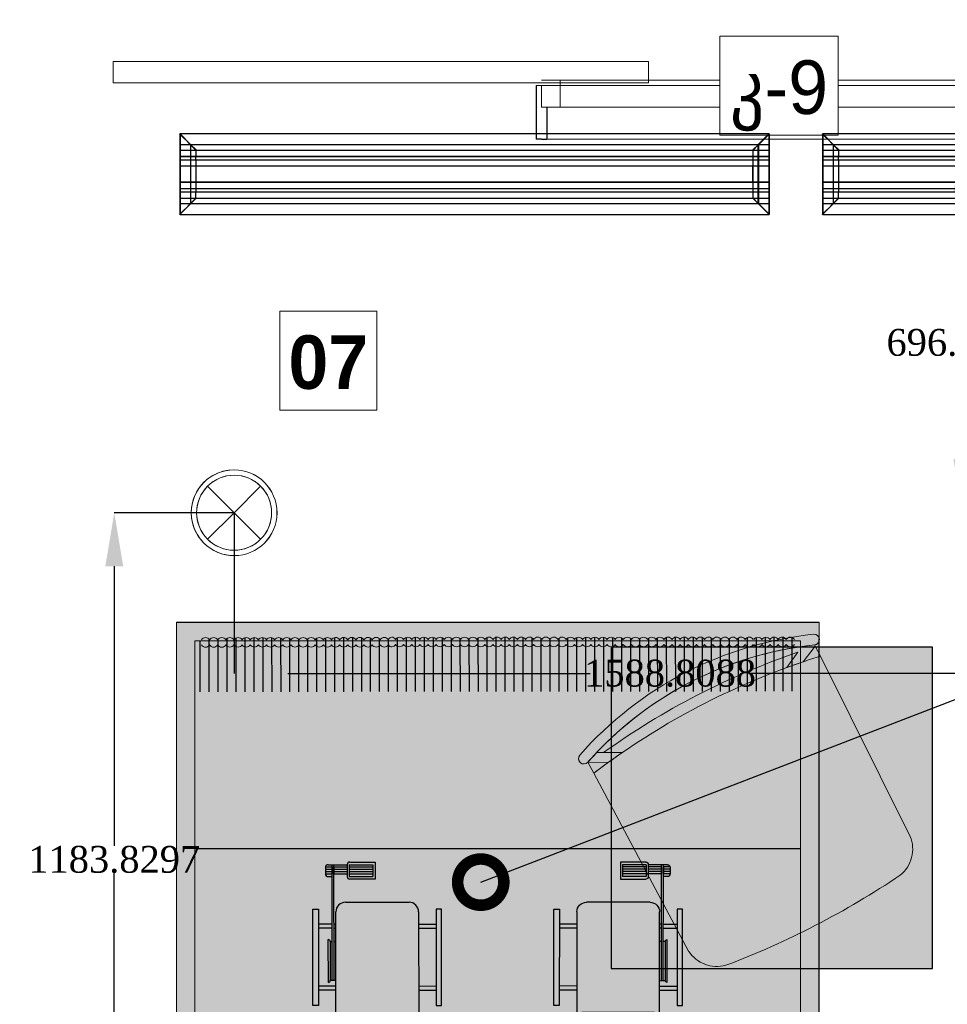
# Model space of a CAD drawing. Header units: inches. Extents: x -78787 to 29484, y -9517 to 23232.
# Tile 66 of 256: x -3268 to -1536, y -4293 to -2456. Entities that reach past the tile are written whole.
import ezdxf
from ezdxf import colors
from ezdxf.entities.mleader import LeaderData, LeaderLine
from ezdxf.math import Vec2, Vec3

# ---------------------------------------------------------------- set-up
doc = ezdxf.new("R2010")
doc.units = ezdxf.units.IN
doc.header["$MEASUREMENT"] = 0
doc.set_wipeout_variables(frame=1)
for name, color, linetype in [('- განათება', 7, 'Continuous'), ('- მექანიკური ნაწილი', 7, 'Continuous'), ('Edges', 7, 'Continuous'), ('New_Structural - Bearing', 7, 'Continuous')]:
    doc.layers.add(name, color=color, linetype=linetype)
for name, color, linetype, lineweight in [('heating-cooling1', 7, 'Continuous', 0), ('HVAC Room Number', 7, 'Continuous', 0), ('New_2D Drafting - General_Pen_No__101', 252, 'Continuous', 13), ('New_Annotation - Text_Pen_No__20', 1, 'Continuous', 0), ('New_Archicad Doors_Pen_No__1', 7, 'Continuous', 13), ('New_Archicad Windows_Pen_No__1', 7, 'Continuous', 13), ('New_Drawing & Figure_Pen_No__1', 7, 'Continuous', 13), ('New_Structural - Bearing_Pen_No__1', 7, 'Continuous', 13)]:
    doc.layers.add(name, color=color, linetype=linetype, lineweight=lineweight)
for name, color, linetype, lineweight, true_color in [('New_2D Drafting - General_Pen_No__161', 7, 'Continuous', 13, 0x6a6a6a), ('New_Interior - Lamp_Pen_No__77', 7, 'Continuous', 20, 0xffeb28), ('New_Structural - Bearing_Pen_No__5', 7, 'Continuous', 25, 0x40a5ff)]:
    doc.layers.add(name, color=color, linetype=linetype, lineweight=lineweight, true_color=true_color)
doc.styles.add('CT', font='ARIALN.TTF', dxfattribs={"height": 200})
doc.styles.add('GENERATED_STYLE_2', font='txt')
doc.styles.add('GENERATED_STYLE_3', font='txt')
doc.styles.get("Standard").update_dxf_attribs({"font": 'arial.ttf'})
doc.dimstyles.get("Standard").update_dxf_attribs({"dimtxt": 0.18, "dimasz": 0.18, "dimexe": 0.18, "dimexo": 0.0625, "dimgap": 0.09, "dimtad": 0, "dimtih": 1, "dimtoh": 1, "dimdec": 4, "dimzin": 0, "dimdsep": 46, "dimtxsty": 'Standard', "dimcen": 0.09, "dimadec": 0, "dimazin": 0, "dimtfac": 1, "dimtdec": 4, "dimtofl": 0, "dimtmove": 0, "dimatfit": 3, "dimfxl": 1, "dimtolj": 1, "dimtzin": 0, "dimarcsym": 0})

# ---------------------------------------------------------------- blocks, each defined once
blk = doc.blocks.new('Horizontal Multi-Sash Window_12')
at = {"layer": 'New_Archicad Windows_Pen_No__1', "color": 7, "linetype": 'Continuous', "lineweight": 13}
for p, q in [((-819.8, 60), (-809.8, 60)), ((-809.8, 60), (809.8, 60)), ((-809.8, 0), (-809.8, 60)), ((819.8, 60), (809.8, 60)), ((809.8, 0), (809.8, 60)), ((-819.8, 0), (-784.8, 0)), ((-819.8, 0), (-819.8, -30)), ((-819.8, 0), (-819.8, -30)), ((-784.8, 0), (-784.8, -50)), ((-784.8, 0), (784.8, 0)), ((784.8, -50), (784.8, 0)), ((784.8, 0), (819.8, 0)), ((819.8, 0), (819.8, -30)), ((819.8, 0), (819.8, -30)), ((-819.8, -30), (-819.8, -40)), ((-819.8, -30), (-819.8, -40)), ((819.8, -30), (819.8, -40)), ((819.8, -30), (819.8, -40)), ((-819.8, -40), (819.8, -40)), ((-784.8, -50), (-819.8, -50)), ((784.8, -50), (-784.8, -50)), ((819.8, -50), (784.8, -50))]:
    blk.add_line(p, q, dxfattribs=at)
blk = doc.blocks.new('Exterior Sliding Door')
at = {"layer": 'New_Archicad Doors_Pen_No__1', "color": 7, "linetype": 'Continuous', "lineweight": 13}
for p, q in [((-300, 45), (700, 45)), ((-300, 5), (-300, 45)), ((700, 45), (700, 5)), ((-490, 0), (-490, -100)), ((700, 5), (-300, 5)), ((490, 0), (490, -100)), ((-500, -100), (-490, -100)), ((500, -100), (490, -100))]:
    blk.add_line(p, q, dxfattribs=at)
blk = doc.blocks.new('Wall_83', base_point=(-16783.8, 18440.3))
at = {"layer": 'New_Structural - Bearing_Pen_No__1', "color": 7, "linetype": 'Continuous', "lineweight": 13}
for p, q in [((-27633.8, 18440.3), (-27643.8, 18440.3)), ((-27633.8, 18400.3), (-27623.8, 18400.3))]:
    blk.add_line(p, q, dxfattribs=at)
at = {"layer": 'New_Structural - Bearing_Pen_No__5', "color": 161, "linetype": 'Continuous', "lineweight": 25, "true_color": 0x40a5ff}
for p, q in [((-27643.8, 18440.3), (-27643.8, 18340.3)), ((-27623.8, 18400.3), (-27623.8, 18340.3)), ((-27633.8, 18340.3), (-27643.8, 18340.3)), ((-27633.8, 18340.3), (-27623.8, 18340.3))]:
    blk.add_line(p, q, dxfattribs=at)
at = {"layer": 'New_Archicad Doors_Pen_No__1', "color": 7, "linetype": 'Continuous', "lineweight": 13, "zscale": 1000}
blk.add_blockref('Exterior Sliding Door', (-28133.8, 18440.3), dxfattribs=at)
at = {"layer": 'New_Archicad Windows_Pen_No__1', "color": 7, "linetype": 'Continuous', "lineweight": 13, "zscale": 1000, "rotation": 180}
blk.add_blockref('Horizontal Multi-Sash Window_12', (-26814, 18400.3), dxfattribs=at)
blk = doc.blocks.new('lineardiffplan')
blk.add_lwpolyline([(393.1, 274.9), (1492.8, 274.9), (1492.8, 124.4), (393.1, 124.4)], close=True)
at = {"layer": 'Edges'}
for p, q in [((392.8, 274.9), (392.8, 274.6)), ((393.1, 274.9), (392.8, 274.9)), ((422.8, 244.9), (392.8, 274.9)), ((392.8, 274.6), (392.9, 274.5)), ((392.9, 125.2), (392.9, 274.5)), ((412.4, 255), (392.9, 274.5)), ((393.1, 274.9), (393.2, 274.8)), ((393.2, 274.8), (412.7, 255.3)), ((1462.8, 244.9), (1492.8, 274.9)), ((1472.9, 255.3), (1492.4, 274.8)), ((1473.2, 254.9), (1492.8, 274.5)), ((1492.4, 274.8), (1492.5, 274.9)), ((1492.8, 274.9), (1492.5, 274.9)), ((1492.8, 274.5), (1492.8, 274.9)), ((1492.8, 274.5), (1492.8, 274.5)), ((1492.8, 125.4), (1492.8, 274.5)), ((1492.8, 255.3), (392.9, 255.3)), ((392.9, 254.9), (1492.8, 254.9)), ((392.9, 244.9), (1492.8, 244.9)), ((412.4, 144.7), (412.4, 255)), ((412.8, 254.6), (412.4, 255)), ((412.7, 255.3), (413.1, 254.9)), ((412.8, 145.1), (412.8, 254.6)), ((412.8, 254.6), (422.8, 244.6)), ((413.1, 254.9), (423.1, 244.9)), ((422.8, 244.6), (422.8, 244.9)), ((422.8, 244.9), (423.1, 244.9)), ((422.8, 244.6), (422.8, 244.6)), ((422.8, 244.6), (422.8, 233.2)), ((423.1, 244.9), (423.1, 244.9)), ((1472.5, 254.9), (1462.5, 244.9)), ((1462.5, 244.9), (1462.5, 244.9)), ((1462.5, 244.9), (1462.8, 244.9)), ((1462.8, 244.9), (1462.9, 244.6)), ((1462.8, 244.5), (1462.9, 244.6)), ((1462.8, 233.2), (1462.8, 244.5)), ((1462.9, 244.6), (1472.8, 254.5)), ((1472.9, 255.3), (1472.5, 254.9)), ((1472.8, 254.5), (1473.2, 254.9)), ((1472.8, 254.5), (1472.8, 145.3)), ((1473.2, 144.9), (1473.2, 254.9)), ((392.9, 233.2), (1492.8, 233.2)), ((392.9, 233), (1492.8, 233)), ((392.9, 226.8), (1492.8, 226.8)), ((392.9, 226.5), (1492.8, 226.5)), ((422.8, 233), (422.8, 233.2)), ((422.8, 226.8), (422.8, 233)), ((422.8, 226.5), (422.8, 226.8)), ((422.8, 214.9), (422.8, 226.5)), ((1462.8, 233), (1462.8, 233.2)), ((1462.8, 226.8), (1462.8, 233)), ((1462.8, 226.5), (1462.8, 226.8)), ((1462.8, 214.9), (1462.8, 226.5)), ((392.9, 214.9), (1492.8, 214.9)), ((1492.8, 214.8), (392.9, 214.8)), ((422.4, 214.9), (422.3, 214.9)), ((422.8, 214.9), (422.4, 214.9)), ((422.8, 184.9), (422.8, 214.9)), ((423.2, 214.9), (422.8, 214.9)), ((423.2, 214.8), (422.8, 214.9)), ((423.2, 214.8), (423.2, 214.9)), ((423.2, 214.8), (423.2, 184.9)), ((1462.8, 214.9), (1462.4, 214.9)), ((1462.4, 214.9), (1462.4, 214.8)), ((1462.8, 214.9), (1462.4, 214.8)), ((1462.4, 184.9), (1462.4, 214.8)), ((1462.8, 214.9), (1462.8, 184.9)), ((1462.8, 214.9), (1463.2, 214.9)), ((1463.2, 214.9), (1463.3, 214.9)), ((1492.8, 184.9), (392.9, 184.9)), ((422.4, 184.9), (422.3, 184.9)), ((422.8, 184.9), (422.4, 184.9)), ((422.8, 184.9), (423.2, 184.9)), ((422.8, 173.2), (422.8, 184.9)), ((1462.4, 184.9), (1462.8, 184.9)), ((1462.8, 173.2), (1462.8, 184.9)), ((1463.2, 184.9), (1462.8, 184.9)), ((1463.2, 184.9), (1463.3, 184.9)), ((392.9, 173.2), (1492.8, 173.2)), ((392.9, 173), (1492.8, 173)), ((392.9, 166.8), (1492.8, 166.8)), ((392.9, 166.5), (1492.8, 166.5)), ((422.8, 173), (422.8, 173.2)), ((422.8, 173), (422.8, 166.8)), ((422.8, 166.5), (422.8, 166.8)), ((422.8, 155.1), (422.8, 166.5)), ((1462.8, 173), (1462.8, 173.2)), ((1462.8, 166.8), (1462.8, 173)), ((1462.8, 166.5), (1462.8, 166.8)), ((1462.8, 155.3), (1462.8, 166.5)), ((392.8, 124.9), (422.8, 154.9)), ((392.9, 154.9), (1492.8, 154.9)), ((412.8, 145.1), (422.8, 155.1)), ((423.1, 154.8), (413.1, 144.9)), ((422.8, 154.9), (422.8, 155.1)), ((422.8, 155.1), (422.8, 155.1)), ((423.1, 154.8), (422.8, 154.9)), ((423.1, 154.8), (423.1, 154.9)), ((1462.5, 154.8), (1462.4, 154.9)), ((1462.8, 154.9), (1462.5, 154.8)), ((1462.5, 154.8), (1472.4, 144.9)), ((1462.9, 155.2), (1462.8, 155.3)), ((1462.9, 155.2), (1462.8, 154.9)), ((1462.8, 154.9), (1492.8, 124.9)), ((1472.8, 145.3), (1462.9, 155.2)), ((1492.8, 144.9), (392.9, 144.9)), ((392.9, 125.2), (412.4, 144.7)), ((392.9, 144.5), (1492.8, 144.5)), ((412.7, 144.5), (393.2, 124.9)), ((412.8, 145.1), (412.4, 144.7)), ((412.7, 144.5), (413.1, 144.9)), ((1472.4, 144.9), (1472.8, 144.5)), ((1473.2, 144.9), (1472.8, 145.3)), ((1472.8, 144.5), (1492.4, 124.9)), ((1473.2, 144.9), (1492.8, 125.4)), ((392.9, 125.2), (392.8, 125.1)), ((392.8, 125.1), (392.8, 124.9)), ((392.8, 124.9), (393.1, 124.9)), ((393.2, 124.9), (393.1, 124.9)), ((1492.4, 124.9), (1492.8, 124.9)), ((1492.4, 124.9), (1492.4, 124.9)), ((1492.8, 125.3), (1492.8, 125.4)), ((1492.8, 124.9), (1492.8, 125.3))]:
    blk.add_line(p, q, dxfattribs=at)
blk = doc.blocks.new('Recessed Spot')
at = {"layer": 'New_Interior - Lamp_Pen_No__77', "color": 2, "linetype": 'Continuous', "lineweight": 20, "true_color": 0xffeb28}
for q in [(-49.5, 49.5), (49.5, 49.5), (-49.5, -49.5), (49.5, -49.5)]:
    blk.add_line((0, 0), q, dxfattribs=at)
at = {"layer": 'New_Interior - Lamp_Pen_No__77', "color": 2, "linetype": 'Continuous', "lineweight": 20, "true_color": 0xffeb28, "flags": 128}
blk.add_lwpolyline([(80, 0, 1), (-80, 0, 1)], format="xyb", close=True, dxfattribs=at)
at = {"layer": 'New_Interior - Lamp_Pen_No__77', "color": 2, "linetype": 'Continuous', "lineweight": 20, "true_color": 0xffeb28}
blk.add_circle((0, 0), 70, dxfattribs=at)
blk = doc.blocks.new('asd1q3wdscqewdscx')
h = blk.add_hatch(color=8)
h.dxf.hatch_style = 1
h.paths.add_polyline_path([(45549, 30865), (45532, 30865), (45532, 30791), (45549, 30791)])
h.paths.add_polyline_path([(45549, 31289), (45532, 31289), (45532, 31215), (45549, 31215)])
h.paths.add_polyline_path([(45874, 31312), (45467, 31312), (45467, 31289), (45874, 31289)])
h.paths.add_polyline_path([(45811, 31289), (45794, 31289), (45794, 31231), (45811, 31231)])
h.paths.add_polyline_path([(45811, 31223), (45794, 31223), (45794, 31215), (45811, 31215)])
h = blk.add_hatch(color=7)
h.dxf.hatch_style = 1
h.paths.add_polyline_path([(45746.1, 31247), (45563.9, 31247, 0.376607), (45573, 31239), (45737, 31239, 0.376607)])
h = blk.add_hatch(color=7)
h.dxf.hatch_style = 1
h.paths.add_polyline_path([(45737, 31239), (45573, 31239), (45573, 31231), (45737, 31231)])
at = {"true_color": 0x40b2bf}
h = blk.add_hatch(color=143, dxfattribs=at)
h.dxf.hatch_style = 1
h.paths.add_polyline_path([(45737, 31231), (45573, 31231), (45573, 31223), (45737, 31223)])
h = blk.add_hatch(color=7)
h.dxf.hatch_style = 1
h.paths.add_polyline_path([(45737, 31223), (45573, 31223), (45573, 31215), (45737, 31215)])
h = blk.add_hatch(color=143, dxfattribs=at)
h.dxf.hatch_style = 1
h.paths.add_polyline_path([(46062, 31231), (46053, 31231), (46023, 31231), (45737, 31231), (45737, 31223), (46062, 31223)])
h = blk.add_hatch(color=256)
h.dxf.hatch_style = 1
h.paths.add_polyline_path([(46062, 31223), (46053, 31223), (46053, 31167), (46062, 31167)])
h.paths.add_polyline_path([(46053, 31258.8), (46053, 31231), (46062, 31231), (46062, 31248, 0.361621)])
h.paths.add_polyline_path([(46043, 31259), (46033, 31259), (46033, 31231), (46043, 31231)])
h.paths.add_polyline_path([(46023, 31259, 0.414214), (46012, 31248), (46012, 31231), (46023, 31231)])
h.paths.add_polyline_path([(46023, 31223), (46012, 31223), (46012, 31167), (46023, 31167)])
h.paths.add_polyline_path([(46043, 31223), (46033, 31223), (46033, 31167), (46043, 31167)])
h.paths.add_polyline_path([(46073, 31156, 0.414214), (46062, 31167), (46012, 31167, 0.414214), (46001, 31156), (46001, 31058), (46001, 31049), (46073, 31049), (46073, 31058)])
h.paths.add_polyline_path([(46062, 31058), (46012, 31058), (46012, 31158), (46062, 31158)], flags=16)
at = {"true_color": 0x8fa35c}
h = blk.add_hatch(color=55, dxfattribs=at)
h.dxf.hatch_style = 1
h.paths.add_polyline_path([(46053, 31223), (46043, 31223), (46043, 31167), (46053, 31167)])
h.paths.add_polyline_path([(46053, 31258.8, 0.045741), (46051, 31259), (46043, 31259), (46043, 31231), (46053, 31231)])
h.paths.add_polyline_path([(46033, 31259), (46023, 31259), (46023, 31231), (46033, 31231)])
h.paths.add_polyline_path([(46023, 31158), (46012, 31158), (46012, 31058), (46023, 31058)])
h.paths.add_polyline_path([(46033, 31158), (46023, 31158), (46023, 31058), (46033, 31058)])
h.paths.add_polyline_path([(46043, 31158), (46033, 31158), (46033, 31058), (46043, 31058)])
h.paths.add_polyline_path([(46053, 31158), (46043, 31158), (46043, 31058), (46053, 31058)])
h.paths.add_polyline_path([(46062, 31158), (46053, 31158), (46053, 31058), (46062, 31058)])
h = blk.add_hatch(color=55, dxfattribs=at)
h.dxf.hatch_style = 1
h.paths.add_polyline_path([(46033, 31223), (46023, 31223), (46023, 31167), (46033, 31167)])
at = {"true_color": 0xb4794b}
h = blk.add_hatch(color=35, dxfattribs=at)
h.dxf.hatch_style = 1
h.paths.add_polyline_path([(45903, 31174.6, 0.414214), (45862.6, 31215), (45403, 31215), (45437, 31193.9), (45437, 30886.1), (45403, 30865), (45862.6, 30865, 0.414214), (45903, 30905.4)])
h = blk.add_hatch(color=8)
h.dxf.hatch_style = 1
h.paths.add_polyline_path([(45811, 30865), (45794, 30865), (45794, 30791), (45811, 30791)])
h = blk.add_hatch(color=8)
h.dxf.hatch_style = 1
h.paths.add_polyline_path([(45874, 30791), (45467, 30791), (45467, 30768), (45874, 30768)])
for p, q in [((45467, 31289), (45467, 31312)), ((45467, 31312), (45874, 31312)), ((45874, 31312), (45874, 31289)), ((45874, 31289), (45467, 31289)), ((45532, 31215), (45532, 31289)), ((45549, 31215), (45549, 31289)), ((45794, 31231), (45794, 31289)), ((45811, 31231), (45811, 31289)), ((45563.9, 31247), (45746.1, 31247)), ((45573, 31215), (45573, 31239)), ((45737, 31239), (45573, 31239)), ((45573, 31231), (46062, 31231)), ((45573, 31223), (46062, 31223)), ((45737, 31239), (45737, 31231)), ((45737, 31223), (45737, 31215)), ((45794, 31223), (45794, 31215)), ((45811, 31223), (45811, 31215)), ((46012, 31248), (46012, 31231)), ((46051, 31259), (46023, 31259)), ((46023, 31259), (46023, 31231)), ((46053, 31231), (46023, 31231)), ((46053, 31223), (46023, 31223)), ((46023, 31223), (46023, 31167)), ((46033, 31259), (46033, 31231)), ((46033, 31223), (46033, 31167)), ((46043, 31259), (46043, 31231)), ((46043, 31223), (46043, 31167)), ((46053, 31259), (46053, 31231)), ((46053, 31231), (46062, 31231)), ((46053, 31223), (46062, 31223)), ((46053, 31223), (46053, 31167)), ((46062, 31248), (46062, 31167)), ((45403, 31215), (45862.6, 31215)), ((45403, 31215), (45437, 31193.9)), ((45403, 30865), (45403, 31215)), ((45437, 31193.9), (45437, 30886.1)), ((45903, 31174.6), (45903, 30905.4)), ((46001, 31058), (46001, 31156)), ((46062, 31167), (46012, 31167)), ((46062, 31158), (46012, 31158)), ((46012, 31158), (46012, 31058)), ((46023, 31158), (46023, 31058)), ((46033, 31158), (46033, 31058)), ((46043, 31158), (46043, 31058)), ((46053, 31158), (46053, 31058)), ((46062, 31158), (46062, 31058)), ((46073, 31156), (46073, 31058)), ((46001, 31049), (46001, 31058)), ((46062, 31058), (46012, 31058)), ((46073, 31058), (46073, 31049)), ((46073, 31049), (46001, 31049)), ((45403, 30865), (45437, 30886.1)), ((45862.6, 30865), (45403, 30865)), ((45532, 30865), (45532, 30791)), ((45549, 30865), (45549, 30791)), ((45794, 30865), (45794, 30791)), ((45811, 30865), (45811, 30791)), ((45874, 30791), (45467, 30791)), ((45467, 30791), (45467, 30768)), ((45467, 30768), (45874, 30768)), ((45874, 30768), (45874, 30791))]:
    blk.add_line(p, q)
for centre, radius, start, end in [((45573, 31248.2), 9.19, 187.4531, 270), ((45737, 31248.2), 9.19, 270, 352.5469), ((46023, 31248), 11, 90, 180), ((46051, 31248), 11, 0, 90), ((45862.6, 31174.6), 40.4, 0, 90), ((46012, 31156), 11, 90, 180), ((46062, 31156), 11, 0, 90), ((45862.6, 30905.4), 40.4, 270, 0)]:
    blk.add_arc(centre, radius, start, end)
blk = doc.blocks.new('asdasda')
at = {"lineweight": 0, "true_color": 0xffffff}
h = blk.add_hatch(color=7, dxfattribs=at)
h.dxf.hatch_style = 1
h.paths.add_polyline_path([(757.4, 504.2), (22.6, 504.2), (22.6, 22.6), (757.4, 22.6)], flags=0)
h.paths.add_polyline_path([(780, 526.8), (0, 526.8), (0, 0), (780, 0)])
h.paths.add_polyline_path([(22.6, 504.2), (757.4, 504.2), (757.4, 22.6), (22.6, 22.6)], flags=16)
h = blk.add_hatch(color=7, dxfattribs=at)
h.dxf.hatch_style = 1
h.paths.add_polyline_path([(757.4, 504.2), (22.6, 504.2), (22.6, 22.6), (757.4, 22.6)])
h = blk.add_hatch(color=7)
h.dxf.hatch_style = 1
h.paths.add_polyline_path([(22.8, 255.2), (22.8, 243.7), (757.4, 244.3), (757.4, 255.8)])
at = {"true_color": 0xfb1004}
h = blk.add_hatch(color=1, dxfattribs=at)
h.dxf.hatch_style = 1
h.set_gradient(color1=(255, 0, 0), color2=(0, 0, 255), tint=1)
h.paths.add_polyline_path([(740.4, 210.2), (740.4, 134.5, -1), (717.1, 134.4), (717, 209.8, 1), (673.8, 209.8), (673.9, 134.5, -1.005911), (650.8, 134.2), (650.7, 210, 1.002343), (607.7, 209.6), (607.8, 134.4, -1), (584.4, 134.3), (584.4, 210, 1.002343), (541.4, 209.6), (541.4, 134.3, -1), (518.1, 134.3), (518, 209.7, 1), (474.8, 209.6), (474.9, 134.2, -1), (451.8, 134), (451.7, 209.8, 1.00525), (408.7, 209.3), (408.8, 134.3, -1), (385.4, 134.3), (385.4, 209.7, 1), (342.1, 209.6), (342.2, 134.3, -1.005302), (319.1, 133.9), (319, 209.7, 1.00522), (276, 209.2), (276.1, 134.2, -1), (252.8, 134.2), (252.7, 209.8, 1.005275), (209.7, 209.3), (209.8, 134.3, -1), (186.4, 134.3), (186.4, 209.7, 1.005275), (143.4, 209.2), (143.4, 134.2, -1), (120.1, 134.2), (120, 209.8, 1.005275), (77, 209.3), (77.1, 134.3, -1), (53.8, 134.3), (53.7, 209.6, 0.415483), (31.5, 231.6), (22.6, 231.6), (22.6, 221.5), (32, 221.5, -0.414214), (43.6, 209.9), (43.7, 134.6, 0.999973), (86.9, 134.6), (86.9, 209.7, -1.008192), (110, 210.1), (110, 134.5, 1.011383), (153.3, 135.1), (153.2, 209.9, -0.994909), (176.3, 210.1), (176.4, 134.6, 1.011379), (219.6, 135.1), (219.5, 210, -0.994909), (242.6, 210.1), (242.7, 134.5, 1), (285.9, 134.5), (285.9, 209.9, -0.994909), (309, 210.1), (309, 134.4, 1), (352.3, 134.5), (352.2, 209.9), (352.2, 210, -1), (375.3, 210.2), (375.4, 134.6, 1), (418.6, 134.7), (418.5, 210, -0.994909), (441.6, 210.2), (441.7, 134.6, 1), (484.9, 134.6), (484.9, 210, -1), (508, 210.2), (508, 134.6, 1), (551.3, 134.6), (551.2, 210, -1), (574.3, 210.3), (574.4, 134.7, 1), (617.6, 134.7), (617.5, 210.1, -1), (640.6, 210.3), (640.7, 134.7, 1), (683.9, 134.8), (683.9, 210.1, -1), (707, 210.4), (707, 134.8, 1), (750.3, 134.8), (750.2, 210.2, -0.303251), (757.4, 221), (757.4, 231.4, 0.354482)])
h = blk.add_hatch(color=250)
h.dxf.hatch_style = 1
h.paths.add_polyline_path([(757.4, 97.8), (757.4, 109.3), (22.6, 108.7), (22.6, 97.2)])
h = blk.add_hatch(color=7)
h.dxf.hatch_style = 1
h.paths.add_polyline_path([(22.9, 102), (22.9, 90.5), (757.4, 91.1), (757.4, 102.6)])
blk.add_line((22.6, 275), (757.4, 275))
at = {"color": 250}
blk.add_line((780, 0), (0, 0), dxfattribs=at)
for points in [[(0, 526.8), (0, 20)], [(32.5, 83.8), (32.6, 18.6)], [(43.4, 83.8), (43.5, 18.2)], [(54.3, 83.8), (54.3, 18.1)], [(65.2, 83.8), (65.2, 18.2)], [(76.1, 83.8), (76.1, 18.4)], [(86.9, 83.8), (87, 18.5)], [(97.8, 83.9), (97.9, 19.1)], [(108.7, 83.9), (108.8, 20)], [(119.6, 83.9), (119.7, 20.2)], [(130.5, 83.9), (130.5, 19.2)], [(141.4, 83.9), (141.4, 18.6)], [(152.3, 83.9), (152.3, 18.3)], [(163.2, 83.9), (163.2, 18.1)], [(174, 83.9), (174.1, 18.1)], [(184.9, 83.9), (185, 18.4)], [(195.8, 83.9), (195.9, 18.8)], [(206.7, 83.9), (206.7, 19.4)], [(217.6, 84), (217.6, 20.5)], [(228.5, 84), (228.5, 19.9)], [(239.4, 84), (239.4, 19.1)], [(250.2, 84), (250.3, 18.6)], [(261.1, 84), (261.2, 18.3)], [(272, 84), (272.1, 18.2)], [(282.9, 84), (283, 18.3)], [(293.8, 84), (293.8, 18.6)], [(304.7, 84), (304.7, 19.1)], [(315.6, 84), (315.6, 19.4)], [(326.4, 84), (326.5, 20.5)], [(337.3, 84.1), (337.4, 19.7)], [(348.2, 84.1), (348.3, 19)], [(359.1, 84.1), (359.2, 18.5)], [(370, 84.1), (370, 18.2)], [(380.9, 84.1), (380.9, 18.1)], [(391.8, 84.1), (391.8, 18.2)], [(402.6, 84.1), (402.7, 18.5)], [(413.5, 84.1), (413.6, 19)], [(424.4, 84.1), (424.5, 19.8)], [(435.3, 84.1), (435.4, 20.6)], [(446.2, 84.1), (446.2, 19.5)], [(457.1, 84.2), (457.1, 18.8)], [(468, 84.2), (468, 18.4)], [(478.8, 84.2), (478.9, 18.2)], [(489.7, 84.2), (489.8, 18.2)], [(500.6, 84.2), (500.7, 18.4)], [(511.5, 84.2), (511.6, 18.7)], [(522.4, 84.2), (522.4, 20.6)], [(533.3, 84.2), (533.3, 20.2)], [(544.2, 84.2), (544.2, 19.4)], [(555, 84.2), (555.1, 18.9)], [(565.9, 84.2), (566, 18.6)], [(576.8, 84.3), (576.9, 18.5)], [(587.7, 84.3), (587.8, 18.6)], [(598.6, 84.3), (598.6, 18.9)], [(609.5, 84.3), (609.5, 19.4)], [(620.4, 84.3), (620.4, 20.2)], [(631.2, 84.3), (631.3, 21.1)], [(642.1, 84.3), (642.2, 20)], [(653, 84.3), (653.1, 19.3)], [(663.9, 84.3), (664, 18.9)], [(674.8, 84.3), (674.8, 18.6)], [(685.7, 84.3), (685.7, 18.6)], [(696.6, 84.4), (696.6, 18.8)], [(707.4, 84.4), (707.5, 19.1)], [(718.3, 84.4), (718.4, 19.7)], [(729.2, 84.4), (729.3, 20.7)], [(740.1, 84.4), (740.2, 20.7)], [(751, 84.4), (751, 22.6)]]:
    blk.add_lwpolyline(points, dxfattribs=at)
at = {"layer": 'heating-cooling1'}
blk.add_lwpolyline([(0, 526.8), (780, 526.8), (780, 0), (0, 0), (0, 526.8)], dxfattribs=at)
blk.add_lwpolyline([(22.6, 504.2), (757.4, 504.2), (757.4, 22.6), (22.6, 22.6)], close=True, dxfattribs=at)
at = {"layer": 'HVAC Room Number', "color": 250}
for points in [[(39.8, 27, 0.553217), (29.9, 27)], [(49.6, 27, 0.553217), (39.8, 27)], [(59.5, 27, 0.553217), (49.6, 27)], [(69.3, 27.1, 0.553217), (59.5, 27)], [(79.2, 27.1, 0.553217), (69.3, 27.1)], [(89.6, 27, 0.553217), (79.8, 27)], [(99.5, 27, 0.553217), (89.6, 27)], [(109.4, 27, 0.553217), (99.5, 27)], [(119.2, 27, 0.553217), (109.4, 27)], [(129.1, 27, 0.553217), (119.2, 27)], [(139, 27, 0.553217), (129.1, 27)], [(148.8, 27, 0.553217), (139, 27)], [(158.7, 27, 0.553217), (148.8, 27)], [(168.5, 27, 0.553217), (158.7, 27)], [(178.4, 27, 0.553217), (168.5, 27)], [(188.3, 27, 0.553217), (178.4, 27)], [(198.1, 27, 0.553217), (188.3, 27)], [(208, 27.1, 0.553217), (198.1, 27)], [(217.9, 27.1, 0.553217), (208, 27.1)], [(227.7, 27.1, 0.553217), (217.9, 27.1)], [(237.6, 27.1, 0.553217), (227.7, 27.1)], [(247.4, 27.1, 0.553217), (237.6, 27.1)], [(257.3, 27.1, 0.553217), (247.4, 27.1)], [(267.2, 27.1, 0.553217), (257.3, 27.1)], [(277, 27.1, 0.553217), (267.2, 27.1)], [(286.9, 27.1, 0.553217), (277, 27.1)], [(296.8, 27.1, 0.553217), (286.9, 27.1)], [(306.6, 27.1, 0.553217), (296.8, 27.1)], [(316.8, 27, 0.553217), (306.9, 27)], [(326.7, 27, 0.553217), (316.8, 27)], [(336.5, 27, 0.553217), (326.7, 27)], [(346.4, 27, 0.553217), (336.5, 27)], [(356.3, 27, 0.553217), (346.4, 27)], [(366.1, 27, 0.553217), (356.3, 27)], [(376, 27, 0.553217), (366.1, 27)], [(385.8, 27, 0.553217), (376, 27)], [(395.7, 27, 0.553217), (385.8, 27)], [(405.6, 27, 0.553217), (395.7, 27)], [(415.4, 27, 0.553217), (405.6, 27)], [(425.3, 27.1, 0.553217), (415.4, 27)], [(435.2, 27.1, 0.553217), (425.3, 27.1)], [(445, 27.1, 0.553217), (435.2, 27.1)], [(454.9, 27.1, 0.553217), (445, 27.1)], [(464.7, 27.1, 0.553217), (454.9, 27.1)], [(474.6, 27.1, 0.553217), (464.7, 27.1)], [(484.5, 27.1, 0.553217), (474.6, 27.1)], [(494.3, 27.1, 0.553217), (484.5, 27.1)], [(504.2, 27.1, 0.553217), (494.3, 27.1)], [(514.1, 27.1, 0.553217), (504.2, 27.1)], [(522.7, 27.4, 0.610733), (514.1, 27.1)], [(532.5, 27.4, 0.553217), (522.7, 27.4)], [(542.4, 27.4, 0.553217), (532.5, 27.4)], [(552.3, 27.4, 0.553217), (542.4, 27.4)], [(562.1, 27.4, 0.553217), (552.3, 27.4)], [(572, 27.4, 0.553217), (562.1, 27.4)], [(581.9, 27.4, 0.553217), (572, 27.4)], [(591.7, 27.4, 0.553217), (581.9, 27.4)], [(601.6, 27.5, 0.553217), (591.7, 27.4)], [(611.4, 27.5, 0.553217), (601.6, 27.5)], [(621.3, 27.5, 0.553217), (611.4, 27.5)], [(631.2, 27.5, 0.553217), (621.3, 27.5)], [(641, 27.5, 0.553217), (631.2, 27.5)], [(650.9, 27.5, 0.553217), (641, 27.5)], [(660.8, 27.5, 0.553217), (650.9, 27.5)], [(670.6, 27.5, 0.553217), (660.8, 27.5)], [(680.5, 27.5, 0.553217), (670.6, 27.5)], [(690.3, 27.5, 0.553217), (680.5, 27.5)], [(700.2, 27.5, 0.553217), (690.3, 27.5)], [(710.1, 27.5, 0.553217), (700.2, 27.5)], [(719.9, 27.5, 0.553217), (710.1, 27.5)], [(729.8, 27.6, 0.553217), (719.9, 27.5)], [(739.7, 27.6, 0.553217), (729.8, 27.6)], [(749.5, 27.6, 0.553217), (739.7, 27.6)], [(29.9, 20.8, 0.553217), (39.8, 20.8)], [(39.8, 20.8, 0.553217), (49.6, 20.8)], [(49.6, 20.8, 0.553217), (59.5, 20.9)], [(59.5, 20.9, 0.553217), (69.3, 20.9)], [(69.3, 20.9, 0.553217), (79.2, 20.9)], [(79.8, 20.8, 0.553217), (89.7, 20.8)], [(89.7, 20.8, 0.553217), (99.5, 20.8)], [(99.5, 20.8, 0.553217), (109.4, 20.8)], [(109.4, 20.8, 0.553217), (119.2, 20.8)], [(119.2, 20.8, 0.553217), (129.1, 20.8)], [(129.1, 20.8, 0.553217), (139, 20.8)], [(139, 20.8, 0.553217), (148.8, 20.8)], [(148.8, 20.8, 0.553217), (158.7, 20.8)], [(158.7, 20.8, 0.553217), (168.6, 20.8)], [(168.6, 20.8, 0.553217), (178.4, 20.8)], [(178.4, 20.8, 0.553217), (188.3, 20.9)], [(188.3, 20.9, 0.553217), (198.1, 20.9)], [(198.1, 20.9, 0.553217), (208, 20.9)], [(208, 20.9, 0.553217), (217.9, 20.9)], [(217.9, 20.9, 0.553217), (227.7, 20.9)], [(227.7, 20.9, 0.553217), (237.6, 20.9)], [(237.6, 20.9, 0.553217), (247.5, 20.9)], [(247.5, 20.9, 0.553217), (257.3, 20.9)], [(257.3, 20.9, 0.553217), (267.2, 20.9)], [(267.2, 20.9, 0.553217), (277, 20.9)], [(277, 20.9, 0.553217), (286.9, 20.9)], [(286.9, 20.9, 0.553217), (296.8, 20.9)], [(296.8, 20.9, 0.553217), (306.6, 21)], [(306.9, 20.8, 0.553217), (316.8, 20.8)], [(316.8, 20.8, 0.553217), (326.7, 20.8)], [(326.7, 20.8, 0.553217), (336.5, 20.8)], [(336.5, 20.8, 0.553217), (346.4, 20.8)], [(346.4, 20.8, 0.553217), (356.3, 20.8)], [(356.3, 20.8, 0.553217), (366.1, 20.8)], [(366.1, 20.8, 0.553217), (376, 20.8)], [(376, 20.8, 0.553217), (385.8, 20.8)], [(385.8, 20.8, 0.553217), (395.7, 20.8)], [(395.7, 20.8, 0.553217), (405.6, 20.9)], [(405.6, 20.9, 0.553217), (415.4, 20.9)], [(415.4, 20.9, 0.553217), (425.3, 20.9)], [(425.3, 20.9, 0.553217), (435.2, 20.9)], [(435.2, 20.9, 0.553217), (445, 20.9)], [(445, 20.9, 0.553217), (454.9, 20.9)], [(454.9, 20.9, 0.553217), (464.7, 20.9)], [(464.7, 20.9, 0.553217), (474.6, 20.9)], [(474.6, 20.9, 0.553217), (484.5, 20.9)], [(484.5, 20.9, 0.553217), (494.3, 20.9)], [(494.3, 20.9, 0.553217), (504.2, 20.9)], [(504.2, 20.9, 0.553217), (514.1, 20.9)], [(514.1, 20.9, 0.671613), (522.7, 21.2)], [(522.7, 21.2, 0.553217), (532.6, 21.2)], [(532.6, 21.2, 0.553217), (542.4, 21.2)], [(542.4, 21.2, 0.553217), (552.3, 21.2)], [(552.3, 21.2, 0.553217), (562.1, 21.2)], [(562.1, 21.2, 0.553217), (572, 21.2)], [(572, 21.2, 0.553217), (581.9, 21.2)], [(581.9, 21.2, 0.553217), (591.7, 21.3)], [(591.7, 21.3, 0.553217), (601.6, 21.3)], [(601.6, 21.3, 0.553217), (611.5, 21.3)], [(611.5, 21.3, 0.553217), (621.3, 21.3)], [(621.3, 21.3, 0.553217), (631.2, 21.3)], [(631.2, 21.3, 0.553217), (641, 21.3)], [(641, 21.3, 0.553217), (650.9, 21.3)], [(650.9, 21.3, 0.553217), (660.8, 21.3)], [(660.8, 21.3, 0.553217), (670.6, 21.3)], [(670.6, 21.3, 0.553217), (680.5, 21.3)], [(680.5, 21.3, 0.553217), (690.3, 21.3)], [(690.3, 21.3, 0.553217), (700.2, 21.3)], [(700.2, 21.3, 0.553217), (710.1, 21.4)], [(710.1, 21.4, 0.553217), (719.9, 21.4)], [(719.9, 21.4, 0.553217), (729.8, 21.4)], [(729.8, 21.4, 0.553217), (739.7, 21.4)], [(739.7, 21.4, 0.553217), (749.5, 21.4)]]:
    blk.add_lwpolyline(points, format="xyb", dxfattribs=at)
at = {"yscale": 0.2868831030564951, "zscale": 0.2868831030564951}
for p, xscale, rotation in [((9159.5, 13501.1), -0.286883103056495, 89.95250228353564), ((-8379.5, 13501.1), 0.2868831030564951, 270.0474656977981)]:
    blk.add_blockref('asd1q3wdscqewdscx', p, dxfattribs=dict(at, xscale=xscale, rotation=rotation))
blk = doc.blocks.new('600x600')
h = blk.add_hatch(color=6)
h.dxf.hatch_style = 1
h.paths.add_polyline_path([(-54793.2, 18677.9), (-55393.2, 18677.9), (-55393.2, 18077.9), (-54793.2, 18077.9)])
for p, q in [((-55393.2, 18677.9), (-54793.2, 18677.9)), ((-55393.2, 18077.9), (-55393.2, 18677.9)), ((-54793.2, 18677.9), (-54793.2, 18077.9)), ((-54793.2, 18077.9), (-55393.2, 18077.9))]:
    blk.add_line(p, q)
blk = doc.blocks.new('_DotSmall')
at = {"color": 0, "linetype": 'ByBlock', "const_width": 0.5}
blk.add_lwpolyline([(-0.0625, 0, 1), (0.0625, 0, 1)], format="xyb", close=True, dxfattribs=at)
blk = doc.blocks.new('*D711')
at = {"layer": '- განათება', "color": 0, "lineweight": -2, "transparency": 16777216}
for p, q in [((-1334.1, -2679.3), (-1508.4, -2679.3)), ((-1508.3, -2779.3), (-1508.3, -3033.2)), ((-1508.3, -3276.2), (-1508.3, -3084.6)), ((-1279.2, -3376.2), (-1508.4, -3376.2))]:
    blk.add_line(p, q, dxfattribs=at)
at = {"layer": '- განათება', "color": 0, "transparency": 16777216}
for points in [[(-1524.9, -2779.3), (-1491.6, -2779.3), (-1508.3, -2679.3)], [(-1524.9, -3276.2), (-1491.6, -3276.2), (-1508.3, -3376.2)]]:
    blk.add_solid(points, dxfattribs=at)
at = {"layer": 'Defpoints', "color": 0, "transparency": 16777216}
for p in [(-1508.3, -2679.3), (-1334, -2679.3), (-1279.1, -3376.2)]:
    blk.add_point(p, dxfattribs=at)
at = {"layer": '- განათება', "color": 0, "transparency": 16777216, "insert": (-1508.3, -3058.9), "char_height": 50, "attachment_point": 5}
blk.add_mtext('\\A1;{\\fSylfaen|b0|i0|c0|p18;696.9507}', dxfattribs=at)
blk = doc.blocks.new('*D719')
at = {"layer": '- განათება', "color": 0, "lineweight": -2, "transparency": 16777216}
for p, q in [((-2868, -3376.3), (-2868, -3676.3)), ((-1279.1, -3376.3), (-1279.1, -3676.3)), ((-2768, -3676.1), (-2203.5, -3676.1)), ((-1379.1, -3676.1), (-1904.5, -3676.1))]:
    blk.add_line(p, q, dxfattribs=at)
at = {"layer": '- განათება', "color": 0, "transparency": 16777216}
for points in [[(-2768, -3659.5), (-2768, -3692.8), (-2868, -3676.1)], [(-1379.1, -3659.5), (-1379.1, -3692.8), (-1279.1, -3676.1)]]:
    blk.add_solid(points, dxfattribs=at)
at = {"layer": 'Defpoints', "color": 0, "transparency": 16777216}
for p in [(-2868, -3376.2), (-1279.1, -3376.2), (-1279.1, -3676.1)]:
    blk.add_point(p, dxfattribs=at)
at = {"layer": '- განათება', "color": 0, "transparency": 16777216, "insert": (-2054, -3676.1), "char_height": 50, "attachment_point": 5}
blk.add_mtext('\\A1;{\\fSylfaen|b0|i0|c0|p18;1588.8088}', dxfattribs=at)
blk = doc.blocks.new('*D721')
at = {"layer": '- განათება', "color": 0, "lineweight": -2, "transparency": 16777216}
for p, q in [((-2868, -3376.2), (-3092, -3376.2)), ((-3091.8, -3476.2), (-3091.8, -3997.9)), ((-3091.8, -4460.1), (-3091.8, -4049.2)), ((-2868, -4560.1), (-3092, -4560.1))]:
    blk.add_line(p, q, dxfattribs=at)
at = {"layer": '- განათება', "color": 0, "transparency": 16777216}
for points in [[(-3108.5, -3476.2), (-3075.1, -3476.2), (-3091.8, -3376.2)], [(-3108.5, -4460.1), (-3075.1, -4460.1), (-3091.8, -4560.1)]]:
    blk.add_solid(points, dxfattribs=at)
at = {"layer": 'Defpoints', "color": 0, "transparency": 16777216}
for p in [(-3091.8, -3376.2), (-2868, -3376.2), (-2868, -4560.1)]:
    blk.add_point(p, dxfattribs=at)
at = {"layer": '- განათება', "color": 0, "transparency": 16777216, "insert": (-3091.8, -4023.5), "char_height": 50, "attachment_point": 5}
blk.add_mtext('\\A1;{\\fSylfaen|b0|i0|c0|p18;1183.8297}', dxfattribs=at)
blk = doc.blocks.new('AVARIULI GANATEBA')
at = {"layer": '- განათება', "color": 3, "linetype": 'Continuous', "lineweight": 20}
for q in [(-49.5, 49.5), (49.5, 49.5), (-49.5, -49.5), (49.5, -49.5)]:
    blk.add_line((0, 0), q, dxfattribs=at)
for major_axis, start_param, end_param in [((56.6, 56.6), 0.785398, 3.926991), ((56.6, 56.6), 3.926991, 7.068583), ((-49.5, 49.5), 2.356194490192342, 8.639379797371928)]:
    blk.add_ellipse((0, 0), major_axis=major_axis, ratio=1, start_param=start_param, end_param=end_param, dxfattribs=at)

msp = doc.modelspace()

# ---------------------------------------------------------------- hatches: boundary and pattern name
at = {"layer": 'New_2D Drafting - General_Pen_No__101', "linetype": 'Continuous', "lineweight": 13}
for points in [[(-1783.86211, -3622.96347, 0.985078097), (-1785.94443, -3603.07217, 0.1883998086), (-2222.60487, -3828.51873, 0.9850780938), (-2207.59386, -3841.73499, -0.1884020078)], [(-1805.32865, -3654.27196), (-1782.83978, -3625.01045), (-1783.86211, -3622.96347), (-1807.91761, -3625.92895, 0.1693138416), (-2191.24619, -3823.84042), (-2178.07557, -3823.79124, -0.073421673), (-1815.58451, -3636.63812), (-1835.93232, -3665.06007, -0.0058933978)], [(-1782.83978, -3625.01045), (-1805.32865, -3654.27196, -0.0060954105), (-1773.41762, -3643.87616)], [(-1624.30143, -4052.6583, 0.3269331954), (-1605.46952, -3980.15382), (-1773.41762, -3643.87616, 0.0060954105), (-1805.32865, -3654.27196), (-1835.93232, -3665.06007, 0.0750812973), (-2196.59246, -3862.36015), (-2019.68924, -4194.0143, 0.3269331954), (-1949.67317, -4220.64682, 0.0286525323), (-1782.17005, -4145.98294, 0.0286525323)], [(-2207.59386, -3841.73499), (-2169.63811, -3842.36391, -0.0058933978), (-2143.12098, -3823.66072), (-2191.24619, -3823.84042, 0.009248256)], [(-2207.59386, -3841.73499), (-2196.59246, -3862.36015, -0.0060954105), (-2169.63811, -3842.36391)]]:
    msp.add_hatch(color=252, dxfattribs=at).paths.add_polyline_path(points)

# ---------------------------------------------------------------- linework, layer by layer
at = {"layer": 'New_2D Drafting - General_Pen_No__161', "color": 251, "linetype": 'Continuous', "lineweight": 13, "true_color": 0x6a6a6a, "flags": 128}
for points in [[(-1783.86211, -3622.96347, 0.985078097), (-1785.94443, -3603.07217, 0.1883998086), (-2222.60487, -3828.51873, 0.9850780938), (-2207.59386, -3841.73499, -0.1884020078)], [(-1805.32865, -3654.27196), (-1782.83978, -3625.01045), (-1783.86211, -3622.96347), (-1807.91761, -3625.92895, 0.1693138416), (-2191.24619, -3823.84042), (-2178.07557, -3823.79124, -0.073421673), (-1815.58451, -3636.63812), (-1835.93232, -3665.06007, -0.0058933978)], [(-1782.83978, -3625.01045), (-1805.32865, -3654.27196, -0.0060954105), (-1773.41762, -3643.87616)], [(-1624.30143, -4052.6583, 0.3269331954), (-1605.46952, -3980.15382), (-1773.41762, -3643.87616, 0.0060954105), (-1805.32865, -3654.27196), (-1835.93232, -3665.06007, 0.0750812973), (-2196.59246, -3862.36015), (-2019.68924, -4194.0143, 0.3269331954), (-1949.67317, -4220.64682, 0.0286525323), (-1782.17005, -4145.98294, 0.0286525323)], [(-2207.59386, -3841.73499), (-2169.63811, -3842.36391, -0.0058933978), (-2143.12098, -3823.66072), (-2191.24619, -3823.84042, 0.009248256)], [(-2207.59386, -3841.73499), (-2196.59246, -3862.36015, -0.0060954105), (-2169.63811, -3842.36391)]]:
    msp.add_lwpolyline(points, format="xyb", close=True, dxfattribs=at)
at = {"layer": 'New_Drawing & Figure_Pen_No__1', "color": 7, "linetype": 'Continuous', "lineweight": 13}
for centre, radius, start, end in [((-1715.73342, -4274.66199), 675.24994, 95.96827735, 138.64608318), ((-1785.0528, -3613.03347), 10.00113, 275.12459065, 95.11487784), ((-1715.73342, -4274.66199), 655.24994, 95.96803401, 138.64632653), ((-2215.00001, -3835.01401), 10.00113, 139.49948269, 319.4897699)]:
    msp.add_arc(centre, radius, start, end, dxfattribs=at)

# ---------------------------------------------------------------- block references
at = {"layer": '- განათება', "color": 1}
msp.add_blockref('AVARIULI GANATEBA', (-2867.95848, -3376.23858), dxfattribs=at)
at = {"layer": '- განათება', "color": 3, "linetype": 'Continuous', "lineweight": 20, "zscale": 1000}
msp.add_blockref('Recessed Spot', (-2867.95848, -3376.23858), dxfattribs=at)
at = {"layer": '- მექანიკური ნაწილი', "lineweight": 0, "transparency": 33554687, "xscale": 1.538463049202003, "yscale": 1.538463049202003, "zscale": 1.538463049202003, "rotation": 180}
msp.add_blockref('asdasda', (-1775.81977, -3580.54351), dxfattribs=at)
at = {"layer": '- მექანიკური ნაწილი', "xscale": -1, "rotation": 270}
msp.add_blockref('600x600', (-20242.03208, 51166.34093), dxfattribs=at)
at = {"layer": 'New_Structural - Bearing', "color": 7, "lineweight": 35}
msp.add_blockref('Wall_83', (8555.93152, -2579.2879), dxfattribs=at)

# ---------------------------------------------------------------- dimensions: what is measured, and where the dimension line sits
at = {"layer": '- განათება', "color": 1}
for base, p1, p2, picture, middle in [((-1508.26715, -2679.2879), (-1279.14966, -3376.23858), (-1334.01138, -2679.2879), '*D711', (-1508.26715, -3058.93266)), ((-3091.79203, -3376.23858), (-2867.95846, -4560.0683), (-2867.95848, -3376.23858), '*D721', (-3091.79203, -4023.53752))]:
    dim = msp.add_linear_dim(base=base, p1=p1, p2=p2, angle=90, text='{\\fSylfaen|b0|i0|c0|p18;<>}', dimstyle='Standard', override={"dimtxt": 50, "dimasz": 100}, dxfattribs=at)
    dim.commit()
    dim.dimension.update_dxf_attribs({"geometry": picture, "text_midpoint": middle, "dimtype": 160})
dim = msp.add_linear_dim(base=(-1279.14966, -3676.14597), p1=(-2867.95848, -3376.23858), p2=(-1279.14966, -3376.23858), text='{\\fSylfaen|b0|i0|c0|p18;<>}', dimstyle='Standard', override={"dimtxt": 50, "dimasz": 100}, dxfattribs=at)
dim.commit()
dim.dimension.update_dxf_attribs({"geometry": '*D719', "text_midpoint": (-2054, -3676.14597), "dimtype": 160})

# ---------------------------------------------------------------- wipeouts: each hides what was drawn before it
at = {"color": 1, "linetype": 'Continuous', "lineweight": 0, "ltscale": 166396.76529}
msp.add_wipeout([(-2782.81128, -3185.17), (-2601.57388, -3185.17), (-2601.57388, -3000.32122), (-2782.81128, -3000.32122)], dxfattribs=at).dxf.layer = 'New_Annotation - Text_Pen_No__20'

# ---------------------------------------------------------------- next in the draw order: linework, layer by layer
at = {"layer": 'New_Annotation - Text_Pen_No__20', "color": 1, "linetype": 'Continuous', "lineweight": 0, "flags": 128}
msp.add_lwpolyline([(-2782.81128, -3185.17), (-2601.57388, -3185.17), (-2601.57388, -3000.32122), (-2782.81128, -3000.32122), (-2782.81128, -3185.17)], close=True, dxfattribs=at)

# ---------------------------------------------------------------- next in the draw order: texts
at = {"layer": 'New_Annotation - Text_Pen_No__20', "color": 1, "linetype": 'Continuous', "lineweight": 0, "insert": (-2692.19258, -3045.24243), "char_height": 100, "attachment_point": 2, "style": 'GENERATED_STYLE_3'}
msp.add_mtext('\\A1;{\\pqc;\\fBOG 2018|b1|i0|c0|p0;\\W1.000000;07}', dxfattribs=at)

# ---------------------------------------------------------------- next in the draw order: wipeouts: each hides what was drawn before it
at = {"color": 1, "linetype": 'Continuous', "lineweight": 0, "ltscale": 164307.951544}
msp.add_wipeout([(-1961.17144, -2671.712), (-1740.0791, -2671.712), (-1740.0791, -2486.86339), (-1961.17144, -2486.86339)], dxfattribs=at).dxf.layer = 'New_Annotation - Text_Pen_No__20'

# ---------------------------------------------------------------- next in the draw order: linework, layer by layer
at = {"layer": 'New_Annotation - Text_Pen_No__20', "color": 1, "linetype": 'Continuous', "lineweight": 0, "flags": 128}
msp.add_lwpolyline([(-1961.17144, -2671.712), (-1740.0791, -2671.712), (-1740.0791, -2486.86339), (-1961.17144, -2486.86339), (-1961.17144, -2671.712)], close=True, dxfattribs=at)

# ---------------------------------------------------------------- next in the draw order: block references
at = {"layer": '- მექანიკური ნაწილი', "xscale": -1, "rotation": 180}
for p in [(-3362.05314, -2544.61176), (-2162.05314, -2544.61176)]:
    msp.add_blockref('lineardiffplan', p, dxfattribs=at)

# ---------------------------------------------------------------- next in the draw order: texts
at = {"layer": 'New_Annotation - Text_Pen_No__20', "color": 1, "linetype": 'Continuous', "lineweight": 0, "insert": (-1850.62527, -2532.22097), "char_height": 100, "attachment_point": 2, "style": 'GENERATED_STYLE_2'}
msp.add_mtext('\\A1;{\\pqc;\\fBOG 2018|b0|i0|c0|p0;\\W1.000000;კ-\\fBOG 2018|b0|i0|c0|p0;\\W1.000000;9}', dxfattribs=at)

# ---------------------------------------------------------------- next in the draw order: leaders
at = {"layer": '- მექანიკური ნაწილი', "color": 7}
ml = msp.add_multileader_mtext('Standard', dxfattribs=at)
ml.set_content('{\\fSylfaen|b1|i0|c0|p18;\\C1;DB-HVAC\\C7;  \\fSylfaen|b0|i0|c0|p18;\\C1;QF-16          \\C7;N2XH-3X2.5}', color=7, style='CT')
ml.set_leader_properties()
ml.set_arrow_properties(name='DOTSMALL')
ml.build(insert=Vec2(0, 0))
ml.multileader.update_dxf_attribs({"has_dogleg": 0, "text_left_attachment_type": 6, "text_right_attachment_type": 6, "dogleg_length": 9, "arrow_head_size": 172.53719})
ctx = ml.context
ctx.base_point, ctx.char_height, ctx.arrow_head_size, ctx.landing_gap_size, ctx.plane_origin = Vec3(1785.09257, -2453.32322), 171.3007828, 172.53719, 57.5124, Vec3(-14945.78255, -12938.84713)
ctx.left_attachment, ctx.right_attachment, ctx.text_align_type = 6, 6, 1
notes = []
notes.append((ctx, [(1, (1, 1, 0), (1776.09257, -2453.32322), (1, 0), 9, [(2, [(-2407.5, -4065.5)], 0, [])])]))
ctx.mtext.insert, ctx.mtext.width, ctx.mtext.defined_height, ctx.mtext.alignment, ctx.mtext.flow_direction = Vec3(2787.65072, -2247.76228), 2531.4263669, 243.98464, 2, 5
for ctx, leaders in notes:
    for number, flags, end, landing, length, lines in leaders:
        leader = LeaderData()
        leader.index, (leader.has_last_leader_line, leader.has_dogleg_vector, leader.attachment_direction) = number, flags
        leader.last_leader_point, leader.dogleg_vector, leader.dogleg_length = Vec3(end), Vec3(landing), length
        for number, points, colour, breaks in lines:
            line = LeaderLine()
            line.index, line.vertices, line.color, line.breaks = number, Vec3.list(points), colors.encode_raw_color(colour), breaks
            leader.lines.append(line)
        ctx.leaders.append(leader)

doc.saveas('drawing.dxf')
